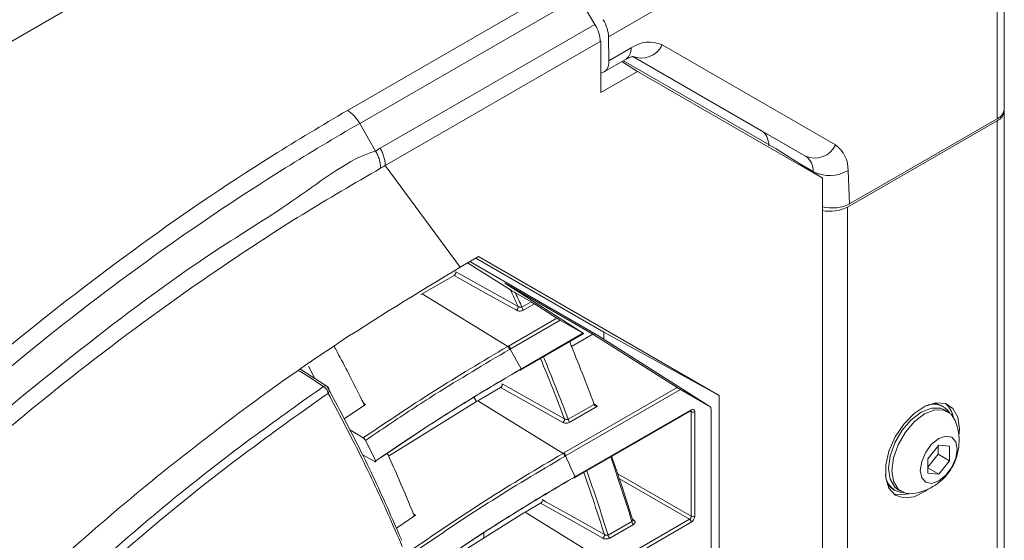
# Model space of a CAD drawing. Header units: millimetres. Extents: x 0 to 1118, y 0 to 864.
# Tile 256 of 256: x 301 to 321, y 704 to 715. Entities that reach past the tile are written whole.
import ezdxf

# ---------------------------------------------------------------- set-up
doc = ezdxf.new("R2010")
doc.units = ezdxf.units.MM

msp = doc.modelspace()

# ---------------------------------------------------------------- linework, layer by layer
at = {"color": 7, "linetype": 'Continuous', "lineweight": 15}
for p, q in [((307.1468, 718.1837), (220.3378, 668.0699)), ((312.354, 714.6934), (312.0252, 715.25)), ((320.6644, 715.2885), (320.6644, 712.9819)), ((312.6368, 713.9541), (312.6294, 714.4441)), ((312.4708, 714.3526), (312.4617, 714.3582)), ((312.4708, 714.3526), (312.462, 714.3475)), ((312.4708, 713.3087), (312.4708, 714.3526)), ((312.5376, 713.7277), (312.9872, 713.9872)), ((313.1265, 714.0407), (315.7364, 712.5336)), ((313.2156, 713.7387), (312.9018, 713.9379)), ((312.934, 713.9565), (316.0328, 712.167)), ((313.2156, 713.7387), (312.4708, 713.3087)), ((316.9712, 711.5699), (313.2156, 713.7387)), ((320.6644, 712.9819), (320.6644, 712.941)), ((320.5179, 712.7778), (317.5241, 711.0495)), ((320.6644, 712.941), (320.6644, 666.6023)), ((317.4824, 710.9846), (320.5179, 712.7369)), ((316.0328, 712.167), (316.9712, 711.5699)), ((316.9712, 663.4702), (316.9712, 711.5699)), ((309.9903, 709.9767), (309.6153, 709.7602)), ((309.9903, 709.9767), (314.8749, 707.156)), ((309.7686, 709.8487), (310.6403, 709.3003)), ((309.815, 709.8755), (312.4271, 708.367)), ((312.5367, 708.4403), (309.9332, 709.9437)), ((309.495, 709.5951), (308.8493, 709.2224)), ((310.5254, 709.435), (312.3139, 708.4022)), ((310.5254, 709.435), (312.1129, 708.4198)), ((308.8186, 709.2047), (308.8493, 709.2224)), ((310.7417, 709.2398), (311.057, 709.0577)), ((311.5802, 708.7274), (311.1248, 709.0166)), ((311.648, 708.6863), (312.11, 708.4195)), ((310.8652, 707.684), (312.1252, 708.4113)), ((312.3139, 708.4022), (311.8801, 708.1518)), ((314.0225, 707.317), (312.3139, 708.4022)), ((312.5367, 708.4403), (312.5367, 708.2974)), ((314.8749, 707.156), (312.5367, 708.4403)), ((314.6866, 706.9315), (312.4286, 708.3661)), ((306.6707, 707.4993), (306.5378, 707.7529)), ((310.8592, 707.6974), (310.8756, 707.7069)), ((310.4382, 707.3194), (309.9737, 707.0512)), ((314.0903, 707.2759), (314.6851, 706.9324)), ((307.6977, 706.9749), (307.2625, 706.6808)), ((309.9474, 707.036), (308.1655, 705.9231)), ((309.9474, 707.036), (309.9737, 707.0512)), ((312.3379, 706.9769), (312.3433, 706.9658)), ((314.8749, 695.4306), (314.8749, 707.156)), ((311.9535, 705.4919), (314.2977, 706.8452)), ((314.711, 706.8752), (314.711, 696.3924)), ((319.4284, 706.9316), (319.386, 706.9561)), ((319.5149, 706.8283), (319.4477, 706.8671)), ((307.379, 706.4576), (307.6503, 706.295)), ((307.9032, 705.8272), (307.6982, 706.2457)), ((319.3325, 706.1457), (319.1115, 705.8708)), ((319.3237, 705.9639), (319.3237, 706.1347)), ((319.5535, 706.1259), (319.3325, 706.1457)), ((319.5535, 705.8313), (319.5535, 706.1259)), ((307.8835, 705.8143), (307.6327, 705.9533)), ((319.1115, 705.8708), (319.1115, 705.5762)), ((319.1116, 705.7001), (319.3237, 705.9639)), ((319.3237, 705.9639), (319.5535, 705.8313)), ((319.3325, 705.5564), (319.5535, 705.8313)), ((319.1115, 705.684), (319.3325, 705.5564)), ((319.1115, 705.5762), (319.3325, 705.5564)), ((311.9497, 705.5066), (311.9638, 705.5148)), ((318.4023, 705.2522), (318.4447, 705.2277)), ((318.5103, 705.2432), (318.5774, 705.2044)), ((310.9136, 704.7735), (309.0888, 703.6282)), ((310.9136, 704.7735), (310.936, 704.7865)), ((311.2518, 704.9688), (310.936, 704.7865)), ((308.711, 704.7258), (308.3234, 704.461)), ((310.102, 704.2641), (310.102, 704.3676))]:
    msp.add_line(p, q, dxfattribs=at)
at = {"color": 9, "linetype": 'Continuous', "lineweight": 0}
for p, q in [((317.1285, 717.0414), (312.6294, 714.4441)), ((307.3281, 712.9466), (311.7734, 715.5129)), ((312.0252, 715.25), (307.5781, 712.6827)), ((320.5179, 712.7778), (320.5179, 715.0841)), ((307.9951, 712.177), (312.354, 714.6934)), ((312.462, 714.3475), (308.0986, 711.8286)), ((312.6368, 713.9541), (313.0908, 714.2162)), ((313.7158, 714.278), (317.2349, 712.2458)), ((316.6314, 712.0169), (313.1123, 714.0491)), ((307.9014, 712.1227), (307.5781, 712.6827)), ((320.5179, 666.3982), (320.5179, 712.7369)), ((315.7364, 712.5336), (316.6314, 712.0169)), ((307.9014, 712.1227), (307.9951, 712.177)), ((309.6153, 709.7603), (308.0986, 711.8285)), ((316.786, 711.7052), (316.4912, 711.8753)), ((316.7868, 711.6872), (316.786, 711.7052)), ((317.4926, 711.7263), (317.5241, 711.0495)), ((317.4824, 710.9846), (317.4824, 664.6459)), ((310.5829, 708.1517), (308.8493, 709.2224)), ((310.8726, 708.9513), (311.057, 709.0577)), ((311.1248, 709.0166), (310.9068, 708.8908)), ((310.5999, 708.1615), (311.5802, 708.7274)), ((311.648, 708.6863), (310.634, 708.101)), ((310.8756, 707.7069), (312.11, 708.4195)), ((314.6851, 706.9324), (312.4271, 708.367)), ((310.5829, 708.1517), (310.5999, 708.1615)), ((310.8592, 707.6975), (310.634, 708.101)), ((311.7218, 705.9889), (314.0225, 707.317)), ((314.0903, 707.2759), (311.756, 705.9284)), ((307.6556, 707.002), (307.6977, 706.9749)), ((309.9473, 707.0359), (309.9051, 707.1192)), ((311.7074, 705.9805), (309.9737, 707.0512)), ((311.8113, 706.6728), (312.3379, 706.9769)), ((312.3347, 706.9849), (312.4082, 706.9373)), ((312.4082, 706.9373), (311.8454, 706.6123)), ((311.9638, 705.5148), (314.3081, 706.8681)), ((314.3093, 706.8266), (314.2858, 706.8384)), ((314.3093, 704.7031), (314.3093, 706.8266)), ((314.3788, 706.8273), (314.3788, 704.7038)), ((311.7074, 705.9805), (311.7218, 705.9889)), ((312.816, 705.5652), (314.3093, 704.7031)), ((314.274, 704.6419), (312.8507, 705.4636)), ((312.6697, 703.7157), (310.936, 704.7865)), ((308.6716, 704.7513), (308.711, 704.7258)), ((312.6208, 704.3199), (313.1038, 704.5987)), ((312.682, 703.7229), (314.274, 704.6419)), ((314.3081, 704.5814), (312.7162, 703.6624)), ((313.1134, 704.6416), (313.1428, 704.6225)), ((313.1379, 704.5382), (312.6549, 704.2594))]:
    msp.add_line(p, q, dxfattribs=at)
at = {"color": 9, "linetype": 'Continuous', "lineweight": 0, "flags": 128}
for points in [[(310.7611, 708.8882), (310.1489, 709.2301), (309.495, 709.5951)], [(309.5276, 709.6704), (309.6019, 709.6289), (309.8989, 709.4631), (310.7938, 708.9634)], [(306.8447, 707.341), (306.5264, 707.5462), (306.3516, 707.6588)], [(310.4715, 707.3932), (310.5456, 707.3516), (310.8419, 707.1853), (311.7345, 706.6844)], [(311.7012, 706.6107), (311.0903, 706.9535), (310.4382, 707.3194)], [(311.2856, 705.0411), (311.3595, 704.9994), (311.6553, 704.8327), (312.5458, 704.3307)], [(312.512, 704.2584), (311.9022, 704.6022), (311.2518, 704.9688)]]:
    msp.add_lwpolyline(points, dxfattribs=at)
at = {"color": 7, "linetype": 'Continuous', "lineweight": 15, "flags": 128}
for points in [[(306.909, 707.3457), (306.5908, 707.5508), (306.3856, 707.6831)], [(319.742, 706.3341), (319.7515, 706.4766), (319.7181, 706.7131), (319.6209, 706.89), (319.4686, 706.9916), (319.2747, 707.009), (319.0563, 706.9405), (318.833, 706.7922), (318.6245, 706.5774), (318.4494, 706.3151), (318.3233, 706.0286), (318.2573, 705.7433), (318.2573, 705.4847), (318.3233, 705.2757), (318.4494, 705.1349), (318.6245, 705.0747), (318.833, 705.1006), (319.0563, 705.2102), (319.119, 705.2548)], [(319.2296, 707.0015), (319.303, 706.99), (319.386, 706.9561)], [(318.5103, 705.2432), (318.4427, 705.2956), (318.3485, 705.4546), (318.3161, 705.6724), (318.3485, 705.9277), (318.4427, 706.1955), (318.5893, 706.4495), (318.7741, 706.6649), (318.979, 706.8206), (319.1838, 706.9014), (319.3686, 706.8994), (319.4477, 706.8671)], [(318.8084, 705.1645), (318.6565, 705.1721), (318.5098, 705.2568), (318.4157, 705.4158), (318.3832, 705.6337), (318.4157, 705.889), (318.5098, 706.1567), (318.6565, 706.4107), (318.8413, 706.6261), (319.0461, 706.7819), (319.251, 706.8627), (319.4358, 706.8606), (319.5825, 706.7759), (319.6649, 706.6483)], [(319.7057, 706.0665), (319.6773, 705.8852), (319.5964, 705.6987), (319.4753, 705.5353), (319.3325, 705.4201), (319.1897, 705.3705), (319.0686, 705.394), (318.9877, 705.4871), (318.9593, 705.6356), (318.9877, 705.8169), (319.0686, 706.0034), (319.1897, 706.1667), (319.3325, 706.282), (319.4753, 706.3316), (319.5964, 706.3081), (319.6773, 706.215), (319.7057, 706.0665)], [(318.4023, 705.2522), (318.3313, 705.3071), (318.2848, 705.3648)], [(318.4186, 705.1579), (318.5185, 705.1359), (318.7253, 705.1613)]]:
    msp.add_lwpolyline(points, dxfattribs=at)
at = {"color": 9, "linetype": 'Continuous', "lineweight": 0}
for centre, radius, start, end in [((312.8034, 714.2083), 0.2875, 309.74812, 1.5657), ((313.457, 713.7051), 0.6287, 65.68558, 125.61853), ((313.2972, 714.4716), 0.4612, 246.35678, 335.18358), ((316.8163, 712.4394), 0.4612, 246.35653, 335.18408), ((316.8898, 711.751), 0.6033, 357.65038, 55.10681), ((316.4243, 711.72), 0.362, 357.65009, 55.10652), ((317.12, 712.3607), 0.7357, 242.9955, 300.42298), ((276.0875, 693.3526), 38.0555, 24.21808, 24.77546), ((275.822, 693.2166), 38.4204, 24.17584, 24.64842), ((310.7201, 708.9507), 0.0747, 303.24413, 9.80752), ((310.9498, 708.9549), 0.0772, 182.68904, 236.15289), ((310.5399, 708.0875), 0.0772, 2.71597, 56.17984), ((273.6146, 692.295), 40.7453, 20.68046, 22.52876), ((273.6319, 692.2885), 40.7992, 20.64424, 22.55885), ((306.8808, 707.2892), 0.0632, 63.47587, 124.85988), ((306.7572, 707.1829), 0.1807, 5.30357, 61.06207), ((306.8657, 707.2608), 0.0941, 319.40699, 25.07666), ((314.2843, 706.8651), 0.024, 304.12199, 7.18964), ((314.3434, 706.8959), 0.0772, 243.84954, 297.29954), ((311.6594, 706.6739), 0.0759, 303.50535, 7.94492), ((311.8884, 706.6765), 0.0772, 182.68848, 236.15345), ((311.6644, 705.9164), 0.0772, 2.70609, 56.17722), ((270.3678, 691.3844), 44.7323, 17.18201, 18.9477), ((270.4496, 691.1498), 44.1115, 17.38608, 19.11325), ((270.4644, 691.1442), 44.1673, 17.35624, 19.14331), ((313.1809, 704.6023), 0.0772, 182.68848, 236.15345), ((313.127, 704.6478), 0.0298, 261.33248, 302.02881), ((314.231, 704.5778), 0.0772, 2.69405, 56.15298), ((314.3434, 704.7724), 0.0772, 243.84954, 297.29954), ((312.4693, 704.3224), 0.077, 303.7272, 6.15337), ((312.6979, 704.3235), 0.0772, 182.68848, 236.15345)]:
    msp.add_arc(centre, radius, start, end, dxfattribs=at)
at = {"color": 7, "linetype": 'Continuous', "lineweight": 15}
for centre, radius, start, end in [((320.4142, 713.0068), 0.2514, 294.37106, 354.30969), ((320.4142, 712.966), 0.2514, 294.37106, 354.30969), ((317.1284, 711.6703), 0.7718, 258.24638, 297.30489), ((273.5616, 692.5456), 41.3747, 20.41355, 22.30273), ((310.8518, 707.7039), 0.024, 304.12199, 7.18964), ((306.8413, 707.2407), 0.125, 28.70282, 57.19851), ((319.2285, 706.5906), 0.3899, 32.02285, 116.776), ((319.1538, 706.6319), 0.4809, 10.7841, 47.97715), ((318.6652, 706.2363), 1.0813, 277.60709, 22.39829), ((311.94, 705.5118), 0.024, 304.12199, 7.18964), ((318.64, 705.5713), 0.3899, 183.23047, 267.98231)]:
    msp.add_arc(centre, radius, start, end, dxfattribs=at)
for centre, major_axis, ratio, start_param, end_param in [((312.2758, 714.6482), (-0.2564, 0.4293), 0.56722, 3.9186434, 4.7040416), ((312.1084, 714.5516), (-0.2564, 0.4293), 0.56722, 3.9186434, 4.7040416), ((312.2833, 714.1582), (-0.2564, 0.4293), 0.56722, 2.8893273, 3.9186434), ((315.3548, 711.8878), (0.3846, 0.6439), 0.56722, 5.5584944, 6.2915327), ((317.1706, 711.2536), (0.5003, 0.0006), 0.5772866, 4.3017758, 5.496416), ((311.0906, 709.0363), (0.0488, -0.0296), 0.0218375, 0.8082306, 2.3441203), ((311.6144, 708.7077), (0.0488, -0.0296), 0.0218375, 3.9498233, 5.485713), ((312.0764, 708.4409), (0.0488, -0.0296), 0.0218375, 5.485713, 7.0216027), ((314.0567, 707.2974), (0.0488, -0.0296), 0.0218375, 3.9498233, 5.485713), ((314.6226, 706.8241), (0.0625, 0.1083), 0.5770599, 5.4976302, 6.2829258)]:
    msp.add_ellipse(centre, major_axis=major_axis, ratio=ratio, start_param=start_param, end_param=end_param, dxfattribs=at)
at = {"color": 9, "linetype": 'Continuous', "lineweight": 0}
for centre, major_axis, ratio, start_param, end_param in [((314.2727, 706.8068), (0.0277, 0.0419), 0.5739028, 5.5326809, 6.3506684), ((314.308, 706.7864), (0.0501, 0.0867), 0.5766787, 5.4983151, 7.0678934), ((314.2727, 704.6835), (0.025, 0.0433), 0.6197645, 3.9275146, 5.4970929), ((314.308, 704.663), (0.05, 0.0866), 0.5780852, 3.9275183, 5.4970967)]:
    msp.add_ellipse(centre, major_axis=major_axis, ratio=ratio, start_param=start_param, end_param=end_param, dxfattribs=at)
at = {"color": 7, "linetype": 'Continuous', "lineweight": 15}
for points, knots in [([(312.9872, 713.9872), (313.0084, 713.9985), (313.0692, 714.031), (313.1299, 714.0413), (313.1282, 714.041), (313.1275, 714.0409)], [0, 0, 0, 0, 0.2439421, 0.7024235, 1, 1, 1, 1]), ([(309.6153, 709.7602), (308.7509, 709.2369), (307.0255, 708.1923), (304.6914, 706.4978), (302.4995, 704.7434), (301.1649, 703.5238), (300.4966, 702.9131)], [0, 0, 0, 0, 0.2505208, 0.5000691, 0.7496861, 1, 1, 1, 1]), ([(309.495, 709.5951), (309.4989, 709.5979), (309.5069, 709.6034), (309.5175, 709.6165), (309.5255, 709.6315), (309.5301, 709.6471), (309.5308, 709.6607), (309.5286, 709.6674), (309.5276, 709.6704)], [0, 0, 0, 0, 0.17202, 0.3440169, 0.5157665, 0.6873644, 0.858972, 1, 1, 1, 1]), ([(310.6403, 709.3003), (310.6425, 709.2989), (310.648, 709.2955), (310.6606, 709.2878), (310.6871, 709.2718), (310.7156, 709.255), (310.7345, 709.244), (310.7417, 709.2398)], [0, 0, 0, 0, 0.05528158, 0.13331051, 0.28564493, 0.7283505, 1, 1, 1, 1]), ([(307.6669, 706.9797), (307.5548, 707.2036), (307.3665, 707.5796), (307.1603, 707.9713), (307.0677, 708.1406), (307.0557, 708.1625)], [0, 0, 0, 0, 0.56156, 0.9430308, 1, 1, 1, 1]), ([(310.825, 707.6763), (310.3179, 707.3759), (309.3018, 706.7739), (308.3569, 706.1346), (307.8835, 705.8143)], [0, 0, 0, 0, 0.4990976, 1, 1, 1, 1]), ([(307.9032, 705.8272), (308.3827, 706.1504), (309.3341, 706.7916), (310.3461, 707.4012), (310.8592, 707.6974), (310.8592, 707.6974)], [0, 0, 0, 0, 0.5039853, 0.9999966, 1, 1, 1, 1]), ([(310.8592, 707.6974), (310.8587, 707.6925), (310.8577, 707.6826), (310.8499, 707.6738), (310.8386, 707.6708), (310.8296, 707.6745), (310.8251, 707.6763)], [0, 0, 0, 0, 0.2500025, 0.4999431, 0.7499503, 1, 1, 1, 1]), ([(310.4382, 707.3194), (310.4422, 707.3221), (310.4502, 707.3276), (310.4607, 707.3408), (310.4688, 707.3558), (310.4733, 707.3713), (310.474, 707.3842), (310.4722, 707.3906), (310.4715, 707.3932)], [0, 0, 0, 0, 0.1761841, 0.3524121, 0.528448, 0.7042947, 0.8801529, 1, 1, 1, 1]), ([(306.9241, 707.3288), (307.1319, 706.9386), (307.5558, 706.1423), (308.05, 705.0951), (308.3346, 704.4374), (308.4309, 704.2151)], [0, 0, 0, 0, 0.3887887, 0.7933473, 1, 1, 1, 1]), ([(307.6977, 706.9749), (307.694, 706.9729), (307.6866, 706.9689), (307.6766, 706.9695), (307.6702, 706.974), (307.6677, 706.9784), (307.6669, 706.9797)], [0, 0, 0, 0, 0.2924617, 0.5848616, 0.875956, 1, 1, 1, 1]), ([(312.4082, 706.9373), (312.408, 706.9373), (312.405, 706.9373), (312.3924, 706.9382), (312.3732, 706.9426), (312.3533, 706.9528), (312.3464, 706.9618), (312.3433, 706.9658)], [0, 0, 0, 0, 0.0091587, 0.1154914, 0.4930774, 0.7749217, 1, 1, 1, 1]), ([(314.2977, 706.8452), (314.3003, 706.8464), (314.3044, 706.8483), (314.3041, 706.8481), (314.304, 706.8481)], [0, 0, 0, 0, 0.6179799, 1, 1, 1, 1]), ([(307.6982, 706.2457), (307.6959, 706.2497), (307.6914, 706.2576), (307.6797, 706.2713), (307.6666, 706.2836), (307.6565, 706.2912), (307.6515, 706.2943), (307.6503, 706.295)], [0, 0, 0, 0, 0.2483067, 0.4972466, 0.7287145, 0.9392026, 1, 1, 1, 1]), ([(308.6798, 704.732), (308.58, 704.9702), (308.4085, 705.3793), (308.2257, 705.7939), (308.1437, 705.9713), (308.1384, 705.9829)], [0, 0, 0, 0, 0.5657063, 0.9715348, 1, 1, 1, 1]), ([(307.8835, 705.8143), (307.8872, 705.8125), (307.8945, 705.809), (307.9021, 705.8085), (307.9065, 705.8117), (307.907, 705.8182), (307.9044, 705.8244), (307.9032, 705.8272)], [0, 0, 0, 0, 0.1966549, 0.3928627, 0.6002253, 0.8250387, 1, 1, 1, 1]), ([(313.1208, 704.6183), (313.0316, 704.9041), (312.8947, 705.3428), (312.7461, 705.7705), (312.6943, 705.9196)], [0, 0, 0, 0, 0.6513123, 1, 1, 1, 1]), ([(311.9157, 705.4856), (311.3999, 705.1788), (310.3672, 704.5645), (308.8931, 703.5743), (307.4551, 702.5379), (305.6366, 701.0774), (303.3039, 699.281), (302.2792, 697.4941), (301.1785, 696.8587), (301.1785, 696.8587)], [0, 0, 0, 0, 0.1203217, 0.2409096, 0.367365, 0.4940137, 0.747021, 0.9999992, 1, 1, 1, 1]), ([(301.2204, 696.8919), (301.9822, 697.6749), (303.5059, 699.2409), (305.6557, 701.1142), (307.4969, 702.5621), (308.9273, 703.5992), (310.406, 704.585), (311.4262, 705.2044), (311.9498, 705.5067), (311.9498, 705.5067)], [0, 0, 0, 0, 0.253025, 0.5060557, 0.6326061, 0.75915, 0.8795797, 0.9999988, 1, 1, 1, 1]), ([(311.9497, 705.5067), (311.9492, 705.5017), (311.9482, 705.4919), (311.9404, 705.4831), (311.9291, 705.4801), (311.9201, 705.4837), (311.9156, 705.4856)], [0, 0, 0, 0, 0.2500025, 0.4999431, 0.7499503, 1, 1, 1, 1]), ([(311.2518, 704.9688), (311.2558, 704.9715), (311.2638, 704.977), (311.2744, 704.9902), (311.2824, 705.0052), (311.287, 705.0207), (311.2876, 705.033), (311.2861, 705.039), (311.2856, 705.0411)], [0, 0, 0, 0, 0.18057485, 0.36118493, 0.54155467, 0.7217956, 0.90207634, 1, 1, 1, 1]), ([(308.711, 704.7258), (308.7073, 704.7238), (308.6999, 704.7198), (308.69, 704.7204), (308.6832, 704.725), (308.6807, 704.7301), (308.6798, 704.732)], [0, 0, 0, 0, 0.28045141, 0.56088976, 0.83996929, 1, 1, 1, 1]), ([(313.1215, 704.6169), (313.1214, 704.6168), (313.1212, 704.6167), (313.1211, 704.6182), (313.1211, 704.6184)], [0, 0, 0, 0, 0.8253704, 1, 1, 1, 1])]:
    msp.add_open_spline(points, degree=3, knots=knots, dxfattribs=at)
at = {"color": 9, "linetype": 'Continuous', "lineweight": 0}
for points, knots in [([(227.6431, 666.9455), (228.0817, 667.1827), (228.959, 667.6572), (230.536, 668.3357), (232.3459, 668.9835), (234.3964, 669.5779), (236.5168, 670.0855), (238.8547, 670.5531), (241.4024, 670.9784), (244.6523, 671.4427), (248.4277, 671.9186), (251.9909, 672.3798), (254.8184, 672.8055), (256.9201, 673.1652), (258.9945, 673.5766), (261.031, 674.0487), (263.0195, 674.5873), (264.9467, 675.196), (266.8033, 675.8726), (268.5819, 676.6157), (270.2771, 677.4208), (271.8865, 678.2834), (273.4061, 679.1983), (274.8357, 680.1599), (276.1761, 681.163), (277.4305, 682.2016), (278.9953, 683.6268), (280.77, 685.4711), (282.6853, 687.7468), (284.4716, 690.0563), (286.2026, 692.3793), (287.937, 694.7018), (289.7202, 697.0122), (291.5834, 699.3024), (293.5543, 701.5629), (295.654, 703.7857), (297.9021, 705.9605), (300.3213, 708.076), (302.9364, 710.1137), (305.2918, 711.7339), (306.8196, 712.6438), (307.3281, 712.9466)], [0, 0, 0, 0, 0.0151052, 0.0302135, 0.0493734, 0.0685948, 0.0878524, 0.1070619, 0.1307912, 0.1545261, 0.1912488, 0.2279761, 0.2463529, 0.2647277, 0.2830942, 0.3014952, 0.3198943, 0.3383011, 0.3567075, 0.3750776, 0.393479, 0.4118812, 0.4302759, 0.4486715, 0.4670576, 0.4854449, 0.5038098, 0.5405501, 0.5772798, 0.614004, 0.6507265, 0.6874493, 0.7241836, 0.7609161, 0.7976672, 0.8344158, 0.8711927, 0.9079655, 0.9448022, 0.9816286, 1, 1, 1, 1]), ([(307.3281, 712.9466), (307.3512, 712.9318), (307.3975, 712.902), (307.4641, 712.8391), (307.5262, 712.7662), (307.5608, 712.7106), (307.5781, 712.6827)], [0, 0, 0, 0, 0.25000922, 0.50000272, 0.74999428, 1, 1, 1, 1]), ([(307.5781, 712.6827), (307.5781, 712.6827), (307.0652, 712.3867), (305.5559, 711.4831), (303.1989, 709.8836), (300.5917, 707.8631), (298.1746, 705.7644), (295.9267, 703.6038), (293.8256, 701.3943), (291.8512, 699.1457), (289.983, 696.8667), (288.1929, 694.5662), (286.45, 692.2526), (284.7082, 689.9366), (282.9092, 687.632), (280.9793, 685.3586), (279.1918, 683.5141), (277.6161, 682.0871), (276.353, 681.0463), (275.0037, 680.0402), (273.5649, 679.0754), (272.0357, 678.1567), (270.4163, 677.2903), (268.7108, 676.481), (266.9216, 675.7336), (265.0541, 675.0524), (263.1163, 674.4389), (261.1174, 673.8952), (259.0714, 673.4175), (256.9888, 673.0004), (254.8805, 672.6344), (252.0481, 672.2002), (248.484, 671.7276), (244.714, 671.2386), (241.4752, 670.7621), (238.9446, 670.3271), (236.6281, 669.8505), (234.533, 669.335), (232.5082, 668.7322), (230.7261, 668.0774), (229.1784, 667.394), (228.3207, 666.9186), (227.8919, 666.6809)], [0, 0, 0, 0, 0.0000001, 0.0182549, 0.0549227, 0.0916009, 0.1282775, 0.1649582, 0.2016499, 0.2383441, 0.2750562, 0.3117701, 0.348506, 0.3852707, 0.4220717, 0.4589178, 0.4958144, 0.5142712, 0.5327612, 0.55125, 0.5697591, 0.5882671, 0.6067898, 0.6253117, 0.6438065, 0.6623381, 0.6808701, 0.6993857, 0.7179031, 0.7363699, 0.7548217, 0.7732755, 0.8100823, 0.8468029, 0.8704662, 0.8941239, 0.9131571, 0.9322387, 0.9512837, 0.9702671, 0.985135, 1, 1, 1, 1]), ([(307.9951, 712.177), (308.0105, 712.1481), (308.0414, 712.0904), (308.0735, 712.0002), (308.0947, 711.911), (308.0973, 711.856), (308.0986, 711.8286)], [0, 0, 0, 0, 0.2500017, 0.500001, 0.7499979, 1, 1, 1, 1]), ([(228.2154, 666.1204), (228.5725, 666.325), (229.2867, 666.734), (230.6716, 667.3906), (232.3805, 668.0696), (234.4398, 668.7285), (236.5775, 669.291), (238.908, 669.8012), (241.4203, 670.2602), (244.6225, 670.7618), (248.3729, 671.2771), (251.9352, 671.7696), (254.7671, 672.215), (256.8773, 672.5865), (258.9619, 673.0064), (261.0113, 673.4825), (263.014, 674.0219), (264.9592, 674.628), (266.8385, 675.3005), (268.6416, 676.038), (270.3626, 676.8357), (271.998, 677.6898), (273.5452, 678.5953), (275.0042, 679.5472), (276.3749, 680.5401), (277.6599, 681.5677), (278.8699, 682.6305), (280.0109, 683.7237), (281.4486, 685.2133), (283.0936, 687.1035), (284.617, 689.0162), (286.6798, 691.6902), (288.6981, 694.3736), (291.1301, 697.409), (293.0412, 699.6604), (295.0669, 701.879), (297.2266, 704.0536), (299.5438, 706.1797), (302.0349, 708.2171), (304.3166, 709.9259), (306.2819, 711.1039), (307.3715, 711.9697), (307.9014, 712.1227), (307.9014, 712.1227)], [0, 0, 0, 0, 0.0124156, 0.0248326, 0.0442888, 0.0638163, 0.0833864, 0.102901, 0.1261536, 0.1494116, 0.1861517, 0.2229768, 0.2414386, 0.2598986, 0.2784059, 0.2969111, 0.3154101, 0.3339501, 0.3524897, 0.3710264, 0.3895636, 0.4080613, 0.4265798, 0.4450991, 0.4635997, 0.4821013, 0.5005705, 0.5193186, 0.5380678, 0.575411, 0.6122364, 0.6306344, 0.7041537, 0.7408818, 0.7776078, 0.8142993, 0.8510028, 0.8877028, 0.9243996, 0.9610885, 0.980545, 0.9999999, 1, 1, 1, 1]), ([(307.9014, 712.1227), (307.9168, 712.0938), (307.9475, 712.0361), (307.9794, 711.946), (308.0003, 711.8569), (308.0027, 711.8019), (308.0039, 711.7743)], [0, 0, 0, 0, 0.2499974, 0.4999996, 0.7500008, 1, 1, 1, 1]), ([(308.0039, 711.7743), (307.4682, 711.4621), (306.3967, 710.8375), (304.4347, 709.5569), (302.1658, 707.9137), (299.6834, 705.8735), (297.3746, 703.7657), (295.2213, 701.6033), (293.201, 699.3983), (291.2941, 697.1602), (288.8657, 694.1421), (286.8486, 691.4746), (284.7844, 688.8156), (283.2579, 686.9118), (281.6081, 685.0293), (280.1655, 683.544), (279.0199, 682.4529), (277.8049, 681.3912), (276.5142, 680.3637), (275.1373, 679.3699), (273.6716, 678.4165), (272.1172, 677.5089), (270.4742, 676.6522), (268.7451, 675.8514), (266.9333, 675.1104), (265.0453, 674.434), (263.0914, 673.8233), (261.0804, 673.2787), (259.0232, 672.7966), (256.9321, 672.3701), (254.8162, 671.9912), (251.98, 671.5356), (248.4163, 671.0293), (244.6685, 670.4981), (241.4723, 669.9821), (238.9691, 669.5114), (236.649, 668.9898), (234.5227, 668.4167), (232.4731, 667.7467), (230.771, 667.0584), (229.3906, 666.3942), (228.6779, 665.9817), (228.3216, 665.7755)], [0, 0, 0, 0, 0.01939954, 0.03880048, 0.0754075, 0.11202221, 0.14866039, 0.18530191, 0.22194391, 0.25863451, 0.29532703, 0.36883047, 0.38723704, 0.42409938, 0.46151078, 0.48031027, 0.49910859, 0.51763836, 0.53620946, 0.55477945, 0.57337714, 0.59197392, 0.61055461, 0.62917845, 0.64780181, 0.66642839, 0.68505539, 0.70363641, 0.72221131, 0.74078831, 0.75929392, 0.77780134, 0.81465962, 0.85137247, 0.87456699, 0.89775613, 0.91715455, 0.93660682, 0.95601766, 0.97535942, 0.98768047, 1, 1, 1, 1]), ([(308.0987, 711.8286), (308.0987, 711.8286), (308.0671, 711.8103), (308.0355, 711.7923), (308.0039, 711.7743)], [0, 0, 0, 0, 0.0001111, 1, 1, 1, 1]), ([(310.7611, 708.8882), (310.7635, 708.887), (310.7748, 708.881), (310.8003, 708.8734), (310.838, 708.871), (310.8764, 708.8764), (310.8966, 708.886), (310.9068, 708.8908)], [0, 0, 0, 0, 0.0591884, 0.2771353, 0.5126674, 0.7564515, 1, 1, 1, 1]), ([(310.8726, 708.9513), (310.8669, 708.9504), (310.8556, 708.9486), (310.835, 708.9499), (310.8159, 708.9539), (310.8036, 708.9584), (310.7971, 708.9615), (310.795, 708.9627), (310.7938, 708.9634)], [0, 0, 0, 0, 0.25979835, 0.51330184, 0.74511547, 0.90792856, 0.9468973, 1, 1, 1, 1]), ([(307.6503, 706.295), (308.1201, 706.6127), (309.0625, 707.2501), (310.0751, 707.8505), (310.5829, 708.1517)], [0, 0, 0, 0, 0.4985068, 1, 1, 1, 1]), ([(310.6171, 708.0912), (310.1102, 707.7905), (309.438, 707.3917), (308.474, 706.7715), (308.0092, 706.4565), (307.6982, 706.2457)], [0, 0, 0, 0, 0.5034196, 0.6676885, 1, 1, 1, 1]), ([(310.5999, 708.1615), (310.6044, 708.1581), (310.6134, 708.1513), (310.6246, 708.1354), (310.6325, 708.1175), (310.6335, 708.1065), (310.634, 708.101)], [0, 0, 0, 0, 0.2500538, 0.5000597, 0.7499989, 1, 1, 1, 1]), ([(310.6339, 708.1009), (310.6339, 708.1009), (310.6283, 708.0977), (310.6227, 708.0944), (310.6171, 708.0912)], [0, 0, 0, 0, 0.00062539, 1, 1, 1, 1]), ([(301.0851, 702.6888), (301.7608, 703.2997), (303.1539, 704.559), (305.0983, 706.1035), (306.3923, 707.0205), (306.8447, 707.341)], [0, 0, 0, 0, 0.3799505, 0.7832578, 1, 1, 1, 1]), ([(306.9372, 707.1996), (306.4857, 706.8804), (305.1939, 705.9672), (303.2525, 704.4285), (301.8614, 703.1734), (301.1865, 702.5646)], [0, 0, 0, 0, 0.2166791, 0.6199711, 1, 1, 1, 1]), ([(308.442, 704.0909), (308.3459, 704.3129), (308.0616, 704.9696), (307.5681, 706.015), (307.1447, 706.81), (306.9372, 707.1996)], [0, 0, 0, 0, 0.2066529, 0.6112125, 1, 1, 1, 1]), ([(311.7012, 706.6107), (311.7042, 706.6091), (311.716, 706.603), (311.742, 706.5955), (311.7789, 706.5932), (311.816, 706.5985), (311.8356, 706.6077), (311.8454, 706.6123)], [0, 0, 0, 0, 0.0728626, 0.2920884, 0.524309, 0.7622417, 1, 1, 1, 1]), ([(311.7345, 706.6844), (311.736, 706.6836), (311.7422, 706.6801), (311.756, 706.675), (311.7755, 706.671), (311.7952, 706.67), (311.8059, 706.6719), (311.8113, 706.6728)], [0, 0, 0, 0, 0.0669209, 0.2730008, 0.5029191, 0.7490422, 1, 1, 1, 1]), ([(308.6732, 704.0485), (309.1582, 704.3797), (310.1308, 705.0441), (311.1809, 705.6678), (311.7074, 705.9805)], [0, 0, 0, 0, 0.4986722, 1, 1, 1, 1]), ([(311.7561, 705.9284), (311.7555, 705.9339), (311.7545, 705.945), (311.7467, 705.9628), (311.7354, 705.9788), (311.7264, 705.9855), (311.7218, 705.9889)], [0, 0, 0, 0, 0.2500025, 0.4999431, 0.7499503, 1, 1, 1, 1]), ([(311.7415, 705.92), (311.2156, 705.608), (310.1665, 704.9854), (309.1949, 704.3223), (308.7104, 703.9916)], [0, 0, 0, 0, 0.5012962, 1, 1, 1, 1]), ([(311.7561, 705.9284), (311.7561, 705.9284), (311.7512, 705.9256), (311.7464, 705.9228), (311.7415, 705.92)], [0, 0, 0, 0, 0.0007244, 1, 1, 1, 1]), ([(311.9497, 705.5066), (311.9437, 705.52), (311.8799, 705.6614), (311.8148, 705.8015), (311.756, 705.9284)], [0, 0, 0, 0, 0.0945529, 1, 1, 1, 1]), ([(313.1205, 704.6182), (313.1209, 704.6174), (313.1227, 704.6137), (313.12, 704.6079), (313.1137, 704.602), (313.1067, 704.5997), (313.1038, 704.5987)], [0, 0, 0, 0, 0.08648965, 0.40577354, 0.74880329, 1, 1, 1, 1]), ([(313.1379, 704.5382), (313.1433, 704.5418), (313.1562, 704.5503), (313.168, 704.5673), (313.1706, 704.5872), (313.1628, 704.6067), (313.1494, 704.6173), (313.1428, 704.6225)], [0, 0, 0, 0, 0.1568409, 0.3751679, 0.5854101, 0.7926462, 1, 1, 1, 1]), ([(312.512, 704.2584), (312.5154, 704.2567), (312.5277, 704.2503), (312.554, 704.2429), (312.5902, 704.2408), (312.6264, 704.2459), (312.6454, 704.2549), (312.6549, 704.2594)], [0, 0, 0, 0, 0.0846283, 0.3045971, 0.5339373, 0.7670032, 1, 1, 1, 1]), ([(312.6208, 704.3199), (312.6157, 704.3188), (312.6055, 704.3168), (312.5866, 704.3175), (312.5677, 704.3211), (312.5539, 704.3262), (312.5475, 704.3297), (312.5458, 704.3307)], [0, 0, 0, 0, 0.2431797, 0.4827535, 0.7106237, 0.9207257, 1, 1, 1, 1])]:
    msp.add_open_spline(points, degree=3, knots=knots, dxfattribs=at)

doc.saveas('drawing.dxf')
